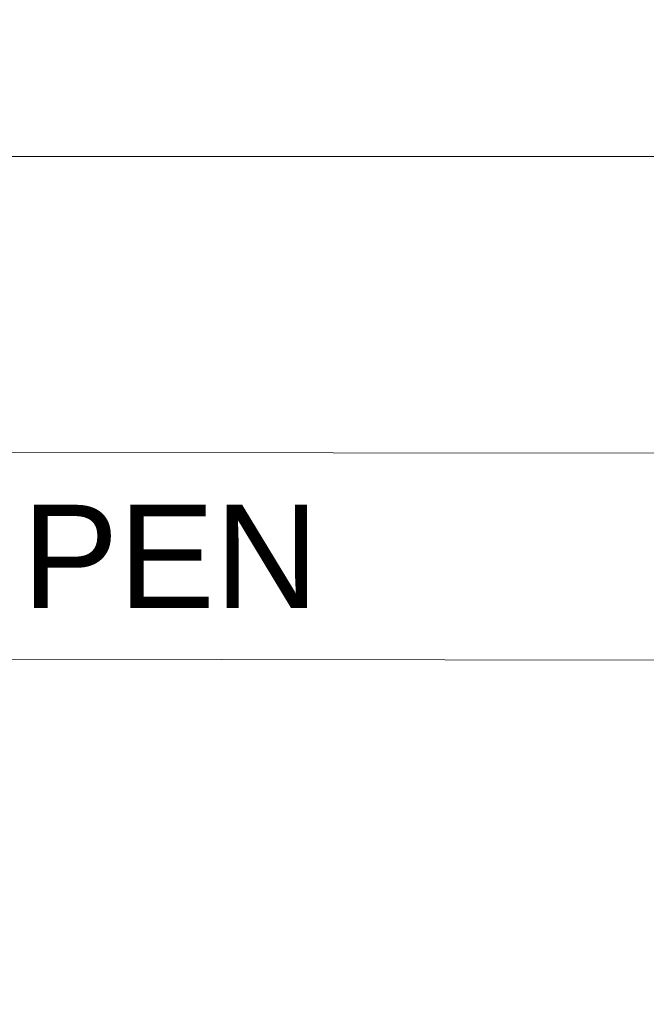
# Model space of a CAD drawing. Header units: millimetres. Extents: x -4580 to -1163, y 355 to 3010.
# Tile 4 of 30: x -4285 to -4217, y 2024 to 2131. Entities that reach past the tile are written whole.
import ezdxf

# ---------------------------------------------------------------- set-up
doc = ezdxf.new("R2010")
doc.units = ezdxf.units.MM
doc.layers.add('kontur', color=7, linetype='Continuous')
doc.layers.add('w0', color=7, linetype='Continuous')
doc.layers.add('PRZEWODY', color=8, linetype='Continuous', lineweight=18)
doc.layers.add('wymiary', color=7, linetype='Continuous', lineweight=0)
doc.styles.get("Standard").update_dxf_attribs({"font": 'arial.ttf'})
doc.styles.add('style1', font='ariali.ttf', dxfattribs={"height": 30})
doc.dimstyles.new('aaa', dxfattribs={"dimtxt": 30, "dimasz": 20, "dimexe": 0, "dimexo": 0, "dimgap": 4, "dimtad": 1, "dimdec": 0, "dimzin": 9, "dimdsep": 46, "dimtxsty": 'style1', "dimcen": 0.09, "dimclrt": 256, "dimadec": 0, "dimazin": 1, "dimtfac": 1, "dimtdec": 0, "dimtmove": 0, "dimatfit": 0, "dimfxl": 1, "dimtolj": 1, "dimtzin": 0, "dimarcsym": 0})

# ---------------------------------------------------------------- blocks, each defined once
blk = doc.blocks.new('A$C45FD2488')
at = {"layer": 'kontur', "color": 7, "lineweight": 0}
for p in [(42.67, 896.93), (173.26, 896.93)]:
    blk.add_line(p, (130.49, 896.93), dxfattribs=at)
blk = doc.blocks.new('Szyna PEN 30x5 520')
at = {"lineweight": 0}
for p, q in [((0, 30), (485.94, 29.45)), ((0, 0), (485.93, -0.84))]:
    blk.add_line(p, q, dxfattribs=at)
at = {"layer": 'PRZEWODY', "color": 7, "lineweight": 0}
blk.add_text('PEN', height=15, dxfattribs=at).set_placement((29.59, 7.38))
blk = doc.blocks.new('*D40')
at = {"layer": 'Defpoints', "color": 0}
for p in [(-4359.34, 2754.73), (-4166.53, 2754.73), (-4230.77, 1443.7)]:
    blk.add_point(p, dxfattribs=at)
at = {"layer": 'wymiary', "color": 0, "lineweight": -2}
for p, q in [((-4166.53, 2754.73), (-4359.34, 2754.73)), ((-4359.34, 1463.7), (-4359.34, 2734.73)), ((-4230.77, 1443.7), (-4359.34, 1443.7))]:
    blk.add_line(p, q, dxfattribs=at)
at = {"layer": 'wymiary', "color": 0}
for points in [[(-4356.01, 2734.73), (-4362.67, 2734.73), (-4359.34, 2754.73)], [(-4362.67, 1463.7), (-4356.01, 1463.7), (-4359.34, 1443.7)]]:
    blk.add_solid(points, dxfattribs=at)
at = {"layer": 'wymiary', "lineweight": 0, "insert": (-4378.66, 2099.22), "char_height": 30, "attachment_point": 5, "rotation": 90, "style": 'style1'}
blk.add_mtext('\\A1;1750', dxfattribs=at)

msp = doc.modelspace()

# ---------------------------------------------------------------- block references
at = {"lineweight": 0, "xscale": 0.75, "yscale": 0.75, "zscale": 0.75}
msp.add_blockref('A$C45FD2488', (-4318.64, 1443.49), dxfattribs=at)
at = {"layer": 'w0', "color": 7, "lineweight": 0, "xscale": 0.75, "yscale": 0.75, "zscale": 0.75}
msp.add_blockref('Szyna PEN 30x5 520', (-4306.72, 2061.44), dxfattribs=at)

# ---------------------------------------------------------------- dimensions: what is measured, and where the dimension line sits
at = {"layer": 'wymiary', "color": 7, "lineweight": 0}
dim = msp.add_linear_dim(base=(-4359.34, 2754.73), p1=(-4230.77, 1443.7), p2=(-4166.53, 2754.73), angle=90, text='1750', dimstyle='aaa', dxfattribs=at)
dim.commit()
dim.dimension.update_dxf_attribs({"geometry": '*D40', "text_midpoint": (-4359.34, 2099.22), "dimtype": 160})

doc.saveas('drawing.dxf')
